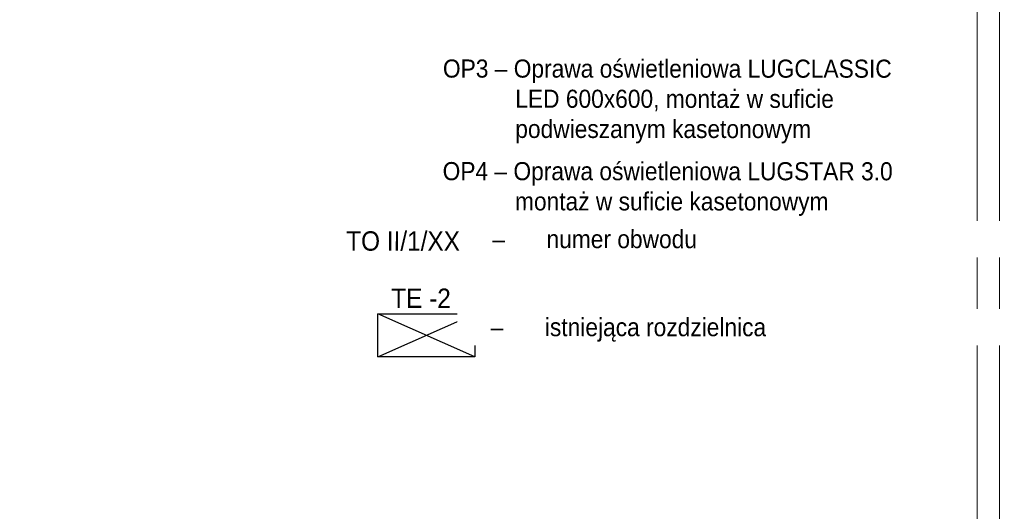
# Model space of a CAD drawing. Header units: centimetres. Extents: x 690840 to 714026, y 27673 to 40762.
# Tile 60 of 162: x 703693 to 704455, y 31715 to 32095. Entities that reach past the tile are written whole.
import ezdxf

# ---------------------------------------------------------------- set-up
doc = ezdxf.new("R2010")
doc.units = ezdxf.units.CM
doc.layers.add('Obrys powierzchni', color=50, linetype='Continuous', lineweight=9, plot=False)
doc.layers.add('Opis', color=102, linetype='Continuous', lineweight=9)
doc.layers.add('S3_rozdzielnice', color=1, linetype='Continuous', lineweight=5)
doc.styles.add('ARIELCE', font='arial.ttf', dxfattribs={"width": 0.9})

msp = doc.modelspace()

# ---------------------------------------------------------------- linework, layer by layer
at = {"layer": 'Obrys powierzchni', "ltscale": 1.6}
for points in [[(701480.96, 30400.41), (701480.96, 32500.41), (704450.96, 32500.41), (704450.96, 30400.41)], [(701498.46, 30417.91), (701498.46, 32482.91), (704433.46, 32482.91), (704433.46, 30417.91)]]:
    msp.add_lwpolyline(points, close=True, dxfattribs=at)
at = {"layer": 'S3_rozdzielnice', "color": 1, "lineweight": 25, "ltscale": 1.6, "true_color": 0xff0000}
msp.add_line((703969.92, 31834.12), (704044.92, 31867.4), dxfattribs=at)
at = {"layer": 'S3_rozdzielnice', "lineweight": -3, "ltscale": 1.6}
for p, q in [((703969.92, 31867.4), (704044.92, 31867.4)), ((704044.92, 31834.12), (703969.92, 31867.4))]:
    msp.add_line(p, q, dxfattribs=at)
at = {"layer": 'S3_rozdzielnice', "color": 1, "lineweight": 25, "ltscale": 1.6, "true_color": 0xff0000}
msp.add_lwpolyline([(703969.92, 31867.4), (704044.92, 31867.4), (704044.92, 31834.12), (703969.92, 31834.12)], close=True, dxfattribs=at)

# ---------------------------------------------------------------- texts
at = {"layer": 'S3_rozdzielnice', "color": 1, "true_color": 0xff0000, "insert": (703980.17, 31886.95), "char_height": 15, "width": 1448.1259, "attachment_point": 1, "rotation": 359.98101, "style": 'ARIELCE'}
msp.add_mtext('{\\fArial|b0|i0|c238|p34;TE -2}', dxfattribs=at)

# ---------------------------------------------------------------- next in the draw order: texts
at = {"layer": 'Opis', "color": 7, "char_height": 14, "attachment_point": 1, "rotation": 359.98101, "style": 'ARIELCE', "bg_fill": 2}
for s, insert, width in [('{\\fArial|b0|i0|c238|p34;OP3 – Oprawa oświetleniowa LUGCLASSIC ^ILED 600x600, montaż w suficie ^Ipodwieszanym kasetonowym}', (704020.17, 32064.12), 358.5127), ('\\pxi-3,l4.349318,ql,t4.349318;{\\fArial|b0|i0|c238|p34;–^Iistniejąca rozdzielnica}', (704038.19, 31864.14), 408.1161)]:
    msp.add_mtext(s, dxfattribs=dict(at, insert=insert, width=width))

# ---------------------------------------------------------------- next in the draw order: texts
at = {"layer": 'Opis', "color": 7, "insert": (704019.94, 31984.77), "char_height": 14, "width": 358.5127, "attachment_point": 1, "rotation": 359.98101, "style": 'ARIELCE', "bg_fill": 2}
msp.add_mtext('\\pxsm1,ql;{\\fArial|b0|i0|c238|p34;OP4 – Oprawa oświetleniowa LUGSTAR 3.0 \\P^Imontaż w suficie kasetonowym}', dxfattribs=at)

# ---------------------------------------------------------------- next in the draw order: texts
at = {"layer": 'Opis', "color": 7, "insert": (704039.44, 31932.23), "char_height": 14, "width": 408.1161, "attachment_point": 1, "rotation": 359.98101, "style": 'ARIELCE', "bg_fill": 2}
msp.add_mtext('\\pxi-3,l4.349318,ql,t4.349318;{\\fArial|b0|i0|c238|p34;–^Inumer obwodu}', dxfattribs=at)

# ---------------------------------------------------------------- next in the draw order: texts
at = {"layer": 'S3_rozdzielnice', "insert": (703945.32, 31931.23), "char_height": 15, "width": 1448.1259, "attachment_point": 1, "rotation": 359.98101, "style": 'ARIELCE'}
msp.add_mtext('{\\fArial|b0|i0|c238|p34;\\C7;TO II/1/XX}', dxfattribs=at)

doc.saveas('drawing.dxf')
